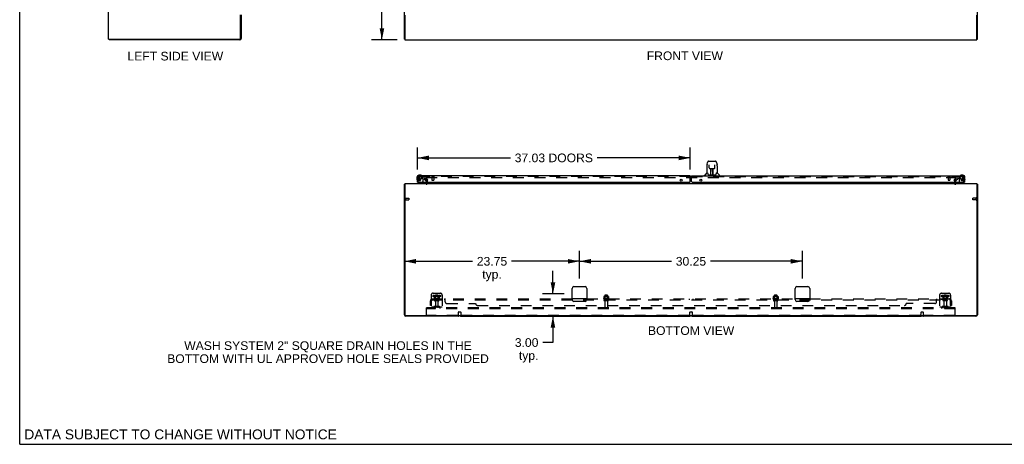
# Model space of a CAD drawing. Header units: inches. Extents: x 0 to 267, y 0 to 173.
# Tile 1 of 22: x 0 to 134, y 0 to 58. Entities that reach past the tile are written whole.
import ezdxf

# ---------------------------------------------------------------- set-up
doc = ezdxf.new("R2010")
doc.units = ezdxf.units.IN
doc.header["$LTSCALE"] = 14.6988
doc.header["$MEASUREMENT"] = 0
doc.linetypes.add('HIDDEN', pattern=[0.2, 0.1, -0.1])
doc.layers.get('0').update_dxf_attribs({"linetype": 'CONTINUOUS'})
for name, color, linetype in [('DEFAULT_2', 8, 'HIDDEN'), ('DIMENSIONS', 7, 'CONTINUOUS'), ('MASTER_DOOR_ASSEMBLY', 7, 'CONTINUOUS'), ('SLAVE_DOOR_ASSEMBLY', 7, 'CONTINUOUS'), ('SUBPANEL', 7, 'CONTINUOUS')]:
    doc.layers.add(name, color=color, linetype=linetype)
doc.styles.get("Standard").update_dxf_attribs({"font": 'arial.ttf'})
doc.dimstyles.new('DIMSTYLE_1', dxfattribs={"dimtxt": 1.179048, "dimasz": 1.572064, "dimexe": 0.09, "dimexo": 0.07, "dimgap": 0.0375, "dimtad": 0, "dimtih": 1, "dimtoh": 1, "dimzin": 4, "dimdsep": 46, "dimtxsty": 'Standard', "dimblk": '_FILLED', "dimblk1": '_FILLED', "dimblk2": '_FILLED', "dimcen": 0.09, "dimadec": 3, "dimazin": 1, "dimtfac": 1, "dimtdec": 3, "dimtofl": 0, "dimtmove": 0, "dimatfit": 3, "dimldrblk": '_FILLED', "dimfxl": 0, "dimtolj": 1, "dimtzin": 4, "dimarcsym": 0})

# ---------------------------------------------------------------- blocks, each defined once
blk = doc.blocks.new('_FILLED')
at = {"color": 0, "linetype": 'ByBlock'}
blk.add_solid([(0, 0), (-1, 0.2), (-1, -0.2)], dxfattribs=at)
blk = doc.blocks.new('*D6')
at = {"layer": 'DIMENSIONS', "color": 2, "linetype": 'Continuous'}
for p, q in [((53.97, 37.32), (53.97, 40.3)), ((91, 37.32), (91, 40.3)), ((53.97, 38.89), (66.59, 38.89)), ((91, 38.89), (78.38, 38.89))]:
    blk.add_line(p, q, dxfattribs=at)
at = {"layer": 'DIMENSIONS', "color": 2, "linetype": 'Continuous', "xscale": 1.5720641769, "yscale": 1.5720641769, "zscale": 1.5720641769, "rotation": 180}
blk.add_blockref('_FILLED', (53.97, 38.89), dxfattribs=at)
at = {"layer": 'DIMENSIONS', "color": 2, "linetype": 'Continuous', "xscale": 1.5720641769, "yscale": 1.5720641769, "zscale": 1.5720641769}
blk.add_blockref('_FILLED', (91, 38.89), dxfattribs=at)
at = {"layer": 'DIMENSIONS', "color": 2, "linetype": 'Continuous', "insert": (72.49, 39.48), "char_height": 1.179, "width": 10.6071, "attachment_point": 2, "line_spacing_factor": 0.9}
blk.add_mtext('37.03 DOORS', dxfattribs=at)
blk = doc.blocks.new('*D15')
at = {"layer": 'DIMENSIONS', "color": 2, "linetype": 'Continuous'}
for p, q in [((51.23, 122.92), (47.74, 122.92)), ((49.16, 122.92), (49.16, 90.1)), ((49.16, 54.92), (49.16, 87.74)), ((51.23, 54.92), (47.74, 54.92))]:
    blk.add_line(p, q, dxfattribs=at)
at = {"layer": 'DIMENSIONS', "color": 2, "linetype": 'Continuous', "xscale": 1.5720641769, "yscale": 1.5720641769, "zscale": 1.5720641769}
for p, rotation in [((49.16, 122.92), 90), ((49.16, 54.92), 270)]:
    blk.add_blockref('_FILLED', p, dxfattribs=dict(at, rotation=rotation))
at = {"layer": 'DIMENSIONS', "color": 2, "linetype": 'Continuous', "insert": (49.16, 89.51), "char_height": 1.179, "width": 4.1201, "attachment_point": 2, "line_spacing_factor": 0.9}
blk.add_mtext('68.00', dxfattribs=at)
blk = doc.blocks.new('*D17')
at = {"layer": 'DIMENSIONS', "color": 2, "linetype": 'Continuous'}
for p, q in [((72.37, 20.41), (72.37, 23.55)), ((73.87, 20.41), (70.95, 20.41)), ((60.63, 17.41), (73.78, 17.41)), ((72.37, 17.41), (72.37, 13.82)), ((72.37, 13.82), (70.99, 13.82))]:
    blk.add_line(p, q, dxfattribs=at)
at = {"layer": 'DIMENSIONS', "color": 2, "linetype": 'Continuous', "xscale": 1.5720641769, "yscale": 1.5720641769, "zscale": 1.5720641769}
for p, rotation in [((72.37, 20.41), 270), ((72.37, 17.41), 90)]:
    blk.add_blockref('_FILLED', p, dxfattribs=dict(at, rotation=rotation))
at = {"layer": 'DIMENSIONS', "color": 2, "linetype": 'Continuous', "insert": (70.4, 14.41), "char_height": 1.179, "width": 3.204, "attachment_point": 3, "line_spacing_factor": 0.9}
blk.add_mtext('3.00\\Ptyp.', dxfattribs=at)
blk = doc.blocks.new('*D18')
at = {"layer": 'DIMENSIONS', "color": 2, "linetype": 'Continuous'}
for p, q in [((75.97, 22.51), (75.97, 26.26)), ((106.22, 22.51), (106.22, 26.26)), ((75.97, 24.85), (88.45, 24.85)), ((106.22, 24.85), (93.74, 24.85))]:
    blk.add_line(p, q, dxfattribs=at)
at = {"layer": 'DIMENSIONS', "color": 2, "linetype": 'Continuous', "xscale": 1.5720641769, "yscale": 1.5720641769, "zscale": 1.5720641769, "rotation": 180}
blk.add_blockref('_FILLED', (75.97, 24.85), dxfattribs=at)
at = {"layer": 'DIMENSIONS', "color": 2, "linetype": 'Continuous', "xscale": 1.5720641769, "yscale": 1.5720641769, "zscale": 1.5720641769}
blk.add_blockref('_FILLED', (106.22, 24.85), dxfattribs=at)
at = {"layer": 'DIMENSIONS', "color": 2, "linetype": 'Continuous', "insert": (91.1, 25.44), "char_height": 1.179, "width": 4.1201, "attachment_point": 2, "line_spacing_factor": 0.9}
blk.add_mtext('30.25', dxfattribs=at)
blk = doc.blocks.new('*D19')
at = {"layer": 'DIMENSIONS', "color": 2, "linetype": 'Continuous'}
for p, q in [((75.97, 22.51), (75.97, 26.26)), ((52.22, 24.85), (61.45, 24.85)), ((75.97, 24.85), (66.74, 24.85))]:
    blk.add_line(p, q, dxfattribs=at)
at = {"layer": 'DIMENSIONS', "color": 2, "linetype": 'Continuous', "xscale": 1.5720641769, "yscale": 1.5720641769, "zscale": 1.5720641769, "rotation": 180}
blk.add_blockref('_FILLED', (52.22, 24.85), dxfattribs=at)
at = {"layer": 'DIMENSIONS', "color": 2, "linetype": 'Continuous', "xscale": 1.5720641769, "yscale": 1.5720641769, "zscale": 1.5720641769}
blk.add_blockref('_FILLED', (75.97, 24.85), dxfattribs=at)
at = {"layer": 'DIMENSIONS', "color": 2, "linetype": 'Continuous', "insert": (64.1, 25.44), "char_height": 1.179, "width": 4.1201, "attachment_point": 2, "line_spacing_factor": 0.9}
blk.add_mtext('23.75\\Ptyp.', dxfattribs=at)

msp = doc.modelspace()

# ---------------------------------------------------------------- linework, layer by layer
at = {"color": 7, "linetype": 'Continuous'}
for p, q in [((0, 0), (0, 172.927)), ((12.123, 55.024), (12.123, 54.92)), ((52.272, 55.024), (52.22, 55.024)), ((129.918, 55.024), (129.97, 55.024)), ((52.272, 35.302), (52.22, 35.302)), ((129.918, 35.302), (129.97, 35.302)), ((59.909, 17.406), (90.906, 17.406)), ((91.284, 17.406), (122.281, 17.406)), ((0, 0), (267.251, 0))]:
    msp.add_line(p, q, dxfattribs=at)
at = {"color": 3, "linetype": 'Continuous'}
for p, q in [((12.071, 55.024), (12.071, 122.816)), ((52.22, 55.024), (52.22, 122.816)), ((129.97, 55.024), (129.97, 122.816)), ((29.967, 55.114), (29.967, 58.337)), ((30.071, 58.337), (30.071, 55.109)), ((52.272, 58.277), (52.272, 54.92)), ((129.918, 54.92), (129.918, 58.277)), ((12.071, 55.024), (29.877, 55.024)), ((29.882, 54.92), (12.123, 54.92)), ((52.272, 54.92), (129.918, 54.92)), ((52.22, 17.595), (52.22, 35.302)), ((52.272, 35.406), (52.272, 17.518)), ((52.272, 35.406), (129.918, 35.406)), ((55.152, 35.974), (55.237, 35.827)), ((55.241, 35.729), (55.241, 35.811)), ((55.241, 35.491), (55.241, 35.61)), ((126.949, 35.811), (126.949, 35.729)), ((126.949, 35.61), (126.949, 35.491)), ((129.918, 35.406), (129.918, 17.518)), ((129.97, 35.302), (129.97, 17.595)), ((75.22, 21.406), (76.72, 21.406)), ((105.47, 21.406), (106.97, 21.406)), ((74.97, 19.656), (74.97, 21.156)), ((76.97, 21.156), (76.97, 19.656)), ((105.22, 19.656), (105.22, 21.156)), ((107.22, 21.156), (107.22, 19.656)), ((76.72, 19.406), (75.22, 19.406)), ((106.97, 19.406), (105.47, 19.406)), ((129.858, 17.458), (52.332, 17.458)), ((59.531, 17.406), (52.409, 17.406)), ((129.781, 17.406), (122.659, 17.406))]:
    msp.add_line(p, q, dxfattribs=at)
for points in [[(52.237, 35.319), (52.235, 35.318), (52.232, 35.316), (52.23, 35.315), (52.227, 35.313), (52.225, 35.312), (52.223, 35.31), (52.222, 35.308), (52.221, 35.307), (52.221, 35.305), (52.22, 35.304), (52.22, 35.302)], [(52.261, 35.334), (52.259, 35.333), (52.257, 35.331), (52.255, 35.329), (52.252, 35.327), (52.249, 35.325), (52.246, 35.324), (52.243, 35.322), (52.237, 35.319)], [(129.93, 35.334), (129.931, 35.333), (129.933, 35.331), (129.936, 35.329), (129.938, 35.327), (129.941, 35.325), (129.944, 35.324), (129.947, 35.322)], [(129.947, 35.322), (129.953, 35.319), (129.956, 35.318), (129.959, 35.316), (129.961, 35.315), (129.963, 35.313), (129.965, 35.312), (129.967, 35.31), (129.968, 35.308), (129.969, 35.307), (129.97, 35.305), (129.97, 35.304), (129.97, 35.302)]]:
    msp.add_lwpolyline(points, dxfattribs=at)
for centre, radius, start, end in [((29.877, 55.114), 0.09, 270, 360), ((29.882, 55.109), 0.189, 270, 360), ((52.409, 35.217), 0.189, 136.4873, 141.71938), ((55.156, 35.491), 0.085, 270, 360), ((55.208, 35.811), 0.033, 0, 30), ((127.034, 35.491), 0.085, 180, 270), ((129.781, 35.217), 0.189, 38.28062, 43.5127), ((75.22, 21.156), 0.25, 90, 180), ((76.72, 21.156), 0.25, 0, 90), ((105.47, 21.156), 0.25, 90, 180), ((106.97, 21.156), 0.25, 0, 90), ((75.22, 19.656), 0.25, 180, 270), ((76.72, 19.656), 0.25, 270, 360), ((105.47, 19.656), 0.25, 180, 270), ((106.97, 19.656), 0.25, 270, 360), ((52.409, 17.595), 0.189, 180, 270), ((52.332, 17.518), 0.06, 180, 270), ((59.531, 17.595), 0.189, 270, 313.51297), ((122.659, 17.595), 0.189, 226.48703, 270), ((129.781, 17.595), 0.189, 270, 360), ((129.858, 17.518), 0.06, 270, 360)]:
    msp.add_arc(centre, radius, start, end, dxfattribs=at)
at = {"color": 7, "linetype": 'Continuous'}
for centre, radius, start, end in [((29.882, 55.109), 0.085, 273.75801, 356.24199), ((59.909, 17.595), 0.189, 226.5797, 270), ((90.906, 17.595), 0.189, 270, 313.4203), ((91.284, 17.595), 0.189, 226.5797, 270), ((122.281, 17.595), 0.189, 270, 313.4203)]:
    msp.add_arc(centre, radius, start, end, dxfattribs=at)
at = {"layer": 'DEFAULT_2', "color": 8, "linetype": 'HIDDEN'}
for p, q in [((55.041, 36.167), (55.131, 36.219)), ((55.152, 35.974), (55.041, 36.167)), ((55.131, 36.219), (55.327, 35.879)), ((55.177, 36.219), (127.014, 36.219)), ((126.864, 35.879), (127.06, 36.219)), ((126.954, 35.827), (127.15, 36.167)), ((127.15, 36.167), (127.06, 36.219)), ((55.241, 35.61), (55.241, 35.729)), ((55.345, 35.491), (55.345, 35.811)), ((126.845, 35.811), (126.845, 35.491)), ((126.949, 35.729), (126.949, 35.61)), ((52.324, 33.444), (52.324, 33.16)), ((52.367, 33.444), (52.367, 33.16)), ((52.367, 33.426), (52.814, 33.426)), ((52.824, 33.416), (52.824, 33.188)), ((129.366, 33.188), (129.366, 33.416)), ((129.823, 33.426), (129.376, 33.426)), ((129.823, 33.16), (129.823, 33.444)), ((129.866, 33.16), (129.866, 33.444)), ((52.367, 33.178), (52.814, 33.178)), ((129.823, 33.178), (129.376, 33.178)), ((55.845, 20.26), (55.845, 18.51)), ((56.095, 20.51), (57.095, 20.51)), ((56.276, 20.05), (56.276, 19.832)), ((56.851, 20.071), (56.34, 20.071)), ((56.412, 20.051), (56.392, 20.071)), ((56.408, 20.205), (56.408, 19.61)), ((56.412, 19.755), (56.412, 20.051)), ((56.779, 20.051), (56.412, 20.051)), ((56.753, 20.235), (56.438, 20.235)), ((56.779, 20.051), (56.799, 20.071)), ((56.779, 19.755), (56.779, 20.051)), ((56.783, 20.205), (56.783, 19.61)), ((56.914, 20.05), (56.914, 19.832)), ((57.345, 20.26), (57.345, 18.51)), ((79.276, 20.05), (79.276, 19.832)), ((79.851, 20.071), (79.34, 20.071)), ((79.412, 20.051), (79.392, 20.071)), ((79.408, 20.205), (79.408, 19.61)), ((79.412, 19.755), (79.412, 20.051)), ((79.779, 20.051), (79.412, 20.051)), ((79.753, 20.235), (79.438, 20.235)), ((79.779, 20.051), (79.799, 20.071)), ((79.779, 19.755), (79.779, 20.051)), ((79.783, 20.205), (79.783, 19.61)), ((79.914, 20.05), (79.914, 19.832)), ((102.276, 20.05), (102.276, 19.832)), ((102.851, 20.071), (102.34, 20.071)), ((102.412, 20.051), (102.392, 20.071)), ((102.408, 20.205), (102.408, 19.61)), ((102.779, 20.051), (102.412, 20.051)), ((102.412, 19.755), (102.412, 20.051)), ((102.753, 20.235), (102.438, 20.235)), ((102.779, 20.051), (102.799, 20.071)), ((102.779, 19.755), (102.779, 20.051)), ((102.783, 20.205), (102.783, 19.61)), ((102.914, 20.05), (102.914, 19.832)), ((124.845, 20.26), (124.845, 18.51)), ((125.095, 20.51), (126.095, 20.51)), ((125.276, 20.05), (125.276, 19.832)), ((125.851, 20.071), (125.34, 20.071)), ((125.412, 20.051), (125.392, 20.071)), ((125.408, 20.205), (125.408, 19.61)), ((125.779, 20.051), (125.412, 20.051)), ((125.412, 19.755), (125.412, 20.051)), ((125.753, 20.235), (125.438, 20.235)), ((125.779, 20.051), (125.799, 20.071)), ((125.779, 19.755), (125.779, 20.051)), ((125.783, 20.205), (125.783, 19.61)), ((125.914, 20.05), (125.914, 19.832)), ((126.345, 20.26), (126.345, 18.51)), ((56.951, 19.805), (56.239, 19.805)), ((56.261, 19.735), (56.929, 19.735)), ((56.853, 19.61), (56.338, 19.61)), ((56.853, 19.5), (56.338, 19.5)), ((56.412, 19.755), (56.392, 19.735)), ((56.779, 19.755), (56.412, 19.755)), ((56.43, 19.438), (56.43, 18.54)), ((56.76, 19.438), (56.76, 18.54)), ((56.779, 19.755), (56.799, 19.735)), ((79.951, 19.805), (79.239, 19.805)), ((79.261, 19.735), (79.929, 19.735)), ((79.853, 19.61), (79.338, 19.61)), ((79.853, 19.5), (79.338, 19.5)), ((79.412, 19.755), (79.392, 19.735)), ((79.779, 19.755), (79.412, 19.755)), ((79.43, 19.438), (79.43, 18.54)), ((79.76, 19.438), (79.76, 18.54)), ((79.779, 19.755), (79.799, 19.735)), ((102.951, 19.805), (102.239, 19.805)), ((102.261, 19.735), (102.929, 19.735)), ((102.853, 19.61), (102.338, 19.61)), ((102.853, 19.5), (102.338, 19.5)), ((102.412, 19.755), (102.392, 19.735)), ((102.779, 19.755), (102.412, 19.755)), ((102.43, 19.438), (102.43, 18.54)), ((102.76, 19.438), (102.76, 18.54)), ((102.779, 19.755), (102.799, 19.735)), ((125.951, 19.805), (125.239, 19.805)), ((125.261, 19.735), (125.929, 19.735)), ((125.853, 19.61), (125.338, 19.61)), ((125.853, 19.5), (125.338, 19.5)), ((125.412, 19.755), (125.392, 19.735)), ((125.779, 19.755), (125.412, 19.755)), ((125.43, 19.438), (125.43, 18.54)), ((125.76, 19.438), (125.76, 18.54)), ((125.779, 19.755), (125.799, 19.735)), ((55.22, 18.406), (55.22, 18.51)), ((126.97, 18.51), (55.22, 18.51)), ((55.22, 17.573), (55.22, 18.406)), ((126.97, 18.406), (55.22, 18.406)), ((59.445, 17.51), (55.283, 17.51)), ((57.345, 18.614), (55.845, 18.614)), ((56.188, 18.683), (56.12, 18.634)), ((56.249, 18.599), (56.181, 18.55)), ((56.936, 18.704), (56.255, 18.704)), ((56.936, 18.6), (56.255, 18.6)), ((56.42, 18.704), (56.42, 18.6)), ((56.77, 18.704), (56.77, 18.6)), ((56.942, 18.599), (57.01, 18.55)), ((57.002, 18.683), (57.07, 18.634)), ((59.57, 17.635), (59.57, 17.96)), ((59.59, 17.98), (59.85, 17.98)), ((59.87, 17.96), (59.87, 17.635)), ((90.82, 17.51), (59.995, 17.51)), ((90.945, 17.635), (90.945, 17.96)), ((90.965, 17.98), (91.225, 17.98)), ((91.245, 17.96), (91.245, 17.635)), ((122.195, 17.51), (91.37, 17.51)), ((122.32, 17.635), (122.32, 17.96)), ((122.34, 17.98), (122.6, 17.98)), ((122.62, 17.96), (122.62, 17.635)), ((126.908, 17.51), (122.745, 17.51)), ((126.345, 18.614), (124.845, 18.614)), ((125.188, 18.683), (125.12, 18.634)), ((125.249, 18.599), (125.181, 18.55)), ((125.936, 18.704), (125.255, 18.704)), ((125.936, 18.6), (125.255, 18.6)), ((125.42, 18.704), (125.42, 18.6)), ((125.77, 18.704), (125.77, 18.6)), ((125.942, 18.599), (126.01, 18.55)), ((126.002, 18.683), (126.07, 18.634)), ((126.97, 18.406), (126.97, 18.51)), ((126.97, 17.573), (126.97, 18.406))]:
    msp.add_line(p, q, dxfattribs=at)
for points in [[(55.157, 36.202), (55.157, 36.203), (55.157, 36.205), (55.158, 36.207), (55.159, 36.209), (55.16, 36.211), (55.161, 36.212), (55.163, 36.214), (55.164, 36.215), (55.166, 36.216), (55.168, 36.217), (55.17, 36.218), (55.172, 36.218), (55.175, 36.219), (55.177, 36.219)], [(55.159, 36.194), (55.158, 36.196), (55.157, 36.198), (55.157, 36.199), (55.157, 36.201), (55.157, 36.202)], [(127.014, 36.219), (127.016, 36.219), (127.018, 36.218), (127.02, 36.218), (127.022, 36.217), (127.024, 36.216), (127.026, 36.215), (127.028, 36.214), (127.029, 36.212), (127.031, 36.211), (127.032, 36.209), (127.033, 36.207), (127.033, 36.205), (127.034, 36.203), (127.034, 36.202)], [(127.034, 36.202), (127.034, 36.201), (127.034, 36.199), (127.033, 36.198), (127.032, 36.196), (127.032, 36.194)], [(56.282, 20.059), (56.281, 20.058), (56.28, 20.057), (56.278, 20.056), (56.278, 20.055), (56.277, 20.053), (56.276, 20.051), (56.276, 20.05)], [(56.908, 20.059), (56.91, 20.058), (56.911, 20.057), (56.912, 20.056), (56.913, 20.055), (56.914, 20.053), (56.914, 20.051), (56.914, 20.05)], [(79.282, 20.059), (79.281, 20.058), (79.28, 20.057), (79.278, 20.056), (79.278, 20.055), (79.277, 20.053), (79.276, 20.051), (79.276, 20.05)], [(79.908, 20.059), (79.91, 20.058), (79.911, 20.057), (79.912, 20.056), (79.913, 20.055), (79.914, 20.053), (79.914, 20.051), (79.914, 20.05)], [(102.282, 20.059), (102.281, 20.058), (102.28, 20.057), (102.278, 20.056), (102.278, 20.055), (102.277, 20.053), (102.276, 20.051), (102.276, 20.05)], [(102.908, 20.059), (102.91, 20.058), (102.911, 20.057), (102.912, 20.056), (102.913, 20.055), (102.914, 20.053), (102.914, 20.051), (102.914, 20.05)], [(125.282, 20.059), (125.281, 20.058), (125.28, 20.057), (125.278, 20.056), (125.278, 20.055), (125.277, 20.053), (125.276, 20.051), (125.276, 20.05)], [(125.908, 20.059), (125.91, 20.058), (125.911, 20.057), (125.912, 20.056), (125.913, 20.055), (125.914, 20.053), (125.914, 20.051), (125.914, 20.05)], [(56.276, 19.832), (56.276, 19.831), (56.276, 19.829), (56.276, 19.828), (56.275, 19.828), (56.275, 19.827), (56.275, 19.826), (56.274, 19.826), (56.274, 19.825), (56.274, 19.825), (56.273, 19.825), (56.273, 19.824), (56.273, 19.824), (56.272, 19.824), (56.272, 19.824), (56.272, 19.824), (56.272, 19.823), (56.271, 19.823), (56.271, 19.823)], [(56.919, 19.823), (56.919, 19.823), (56.919, 19.823), (56.919, 19.824), (56.918, 19.824), (56.918, 19.824), (56.918, 19.824), (56.917, 19.824), (56.917, 19.825), (56.917, 19.825), (56.916, 19.825), (56.916, 19.826), (56.916, 19.826), (56.915, 19.827), (56.915, 19.828), (56.915, 19.828), (56.914, 19.829), (56.914, 19.831), (56.914, 19.832)], [(79.276, 19.832), (79.276, 19.831), (79.276, 19.829), (79.276, 19.828), (79.275, 19.828), (79.275, 19.827), (79.275, 19.826), (79.274, 19.826), (79.274, 19.825), (79.274, 19.825), (79.273, 19.825), (79.273, 19.824), (79.273, 19.824), (79.272, 19.824), (79.272, 19.824), (79.272, 19.824), (79.272, 19.823), (79.271, 19.823), (79.271, 19.823)], [(79.919, 19.823), (79.919, 19.823), (79.919, 19.823), (79.919, 19.824), (79.918, 19.824), (79.918, 19.824), (79.918, 19.824), (79.917, 19.824), (79.917, 19.825), (79.917, 19.825), (79.916, 19.825), (79.916, 19.826), (79.916, 19.826), (79.915, 19.827), (79.915, 19.828), (79.915, 19.828), (79.914, 19.829), (79.914, 19.831), (79.914, 19.832)], [(102.276, 19.832), (102.276, 19.831), (102.276, 19.829), (102.276, 19.828), (102.275, 19.828), (102.275, 19.827), (102.275, 19.826), (102.274, 19.826), (102.274, 19.825), (102.274, 19.825), (102.273, 19.825), (102.273, 19.824), (102.273, 19.824), (102.272, 19.824), (102.272, 19.824), (102.272, 19.824), (102.272, 19.823), (102.271, 19.823), (102.271, 19.823)], [(102.919, 19.823), (102.919, 19.823), (102.919, 19.823), (102.919, 19.824), (102.918, 19.824), (102.918, 19.824), (102.918, 19.824), (102.917, 19.824), (102.917, 19.825), (102.917, 19.825), (102.916, 19.825), (102.916, 19.826), (102.916, 19.826), (102.915, 19.827), (102.915, 19.828), (102.915, 19.828), (102.914, 19.829), (102.914, 19.831), (102.914, 19.832)], [(125.276, 19.832), (125.276, 19.831), (125.276, 19.829), (125.276, 19.828), (125.275, 19.828), (125.275, 19.827), (125.275, 19.826), (125.274, 19.826), (125.274, 19.825), (125.274, 19.825), (125.273, 19.825), (125.273, 19.824), (125.273, 19.824), (125.272, 19.824), (125.272, 19.824), (125.272, 19.824), (125.272, 19.823), (125.271, 19.823), (125.271, 19.823)], [(125.919, 19.823), (125.919, 19.823), (125.919, 19.823), (125.919, 19.824), (125.918, 19.824), (125.918, 19.824), (125.918, 19.824), (125.917, 19.824), (125.917, 19.825), (125.917, 19.825), (125.916, 19.825), (125.916, 19.826), (125.916, 19.826), (125.915, 19.827), (125.915, 19.828), (125.915, 19.828), (125.914, 19.829), (125.914, 19.831), (125.914, 19.832)]]:
    msp.add_lwpolyline(points, dxfattribs=at)
for centre in [(56.22, 20.135), (56.97, 20.135), (125.22, 20.135), (125.97, 20.135)]:
    msp.add_circle(centre, 0.128, dxfattribs=at)
for centre, radius, start, end in [((55.156, 35.491), 0.189, 270, 360), ((55.208, 35.811), 0.137, 0, 30), ((126.982, 35.811), 0.137, 150, 180), ((127.034, 35.491), 0.189, 180, 270), ((126.982, 35.811), 0.033, 150, 180), ((52.346, 33.444), 0.0215, 0, 180), ((52.814, 33.416), 0.01, 0, 90), ((129.376, 33.416), 0.01, 90, 180), ((129.845, 33.444), 0.0215, 360, 180), ((52.346, 33.16), 0.0215, 180, 360), ((52.814, 33.188), 0.01, 270, 360), ((129.376, 33.188), 0.01, 180, 270), ((129.845, 33.16), 0.0215, 180, 0), ((56.095, 20.26), 0.25, 90, 180), ((56.34, 19.93), 0.141, 90, 113.95), ((56.438, 20.205), 0.03, 90, 180), ((56.753, 20.205), 0.03, 0, 90), ((56.851, 19.93), 0.141, 66.05, 90), ((57.095, 20.26), 0.25, 0, 90), ((79.34, 19.93), 0.141, 90, 113.95), ((79.438, 20.205), 0.03, 90, 180), ((79.753, 20.205), 0.03, 0, 90), ((79.851, 19.93), 0.141, 66.05, 90), ((102.34, 19.93), 0.141, 90, 113.95), ((102.438, 20.205), 0.03, 90, 180), ((102.753, 20.205), 0.03, 0, 90), ((102.851, 19.93), 0.141, 66.05, 90), ((125.095, 20.26), 0.25, 90, 180), ((125.34, 19.93), 0.141, 90, 113.95), ((125.438, 20.205), 0.03, 90, 180), ((125.753, 20.205), 0.03, 0, 90), ((125.851, 19.93), 0.141, 66.05, 90), ((126.095, 20.26), 0.25, 0, 90), ((56.261, 19.774), 0.0384, 124.44966, 270), ((56.595, 19.205), 0.698, 117.6814, 120.66313), ((56.338, 19.555), 0.055, 90, 270), ((56.368, 19.438), 0.0625, 0, 90), ((56.823, 19.438), 0.0625, 90, 180), ((56.853, 19.555), 0.055, 270, 90), ((56.595, 19.205), 0.698, 59.33687, 62.3186), ((56.929, 19.774), 0.0384, 270, 55.55034), ((79.261, 19.774), 0.0384, 124.44966, 270), ((79.595, 19.205), 0.698, 117.6814, 120.66313), ((79.338, 19.555), 0.055, 90, 270), ((79.368, 19.438), 0.0625, 0, 90), ((79.823, 19.438), 0.0625, 90, 180), ((79.853, 19.555), 0.055, 270, 90), ((79.595, 19.205), 0.698, 59.33687, 62.3186), ((79.929, 19.774), 0.0384, 270, 55.55034), ((102.261, 19.774), 0.0384, 124.44966, 270), ((102.595, 19.205), 0.698, 117.6814, 120.66313), ((102.338, 19.555), 0.055, 90, 270), ((102.368, 19.438), 0.0625, 0, 90), ((102.823, 19.438), 0.0625, 90, 180), ((102.853, 19.555), 0.055, 270, 90), ((102.595, 19.205), 0.698, 59.33687, 62.3186), ((102.929, 19.774), 0.0384, 270, 55.55034), ((125.261, 19.774), 0.0384, 124.44966, 270), ((125.595, 19.205), 0.698, 117.6814, 120.66313), ((125.338, 19.555), 0.055, 90, 270), ((125.368, 19.438), 0.0625, 0, 90), ((125.823, 19.438), 0.0625, 90, 180), ((125.853, 19.555), 0.055, 270, 90), ((125.595, 19.205), 0.698, 59.33687, 62.3186), ((125.929, 19.774), 0.0384, 270, 55.55034), ((55.283, 17.573), 0.0625, 180, 270), ((56.059, 18.718), 0.104, 270, 305.75389), ((56.059, 18.718), 0.208, 270, 305.75389), ((56.255, 18.59), 0.114, 90, 125.75389), ((56.255, 18.59), 0.01, 90, 125.75389), ((56.46, 18.54), 0.03, 180, 270), ((56.73, 18.54), 0.03, 270, 360), ((56.936, 18.59), 0.114, 54.24611, 90), ((56.936, 18.59), 0.01, 54.24611, 90), ((57.131, 18.718), 0.208, 234.24611, 270), ((57.131, 18.718), 0.104, 234.24611, 270), ((59.445, 17.635), 0.125, 270, 360), ((59.59, 17.96), 0.02, 90, 180), ((59.85, 17.96), 0.02, 0, 90), ((59.995, 17.635), 0.125, 180, 270), ((79.46, 18.54), 0.03, 180, 270), ((79.73, 18.54), 0.03, 270, 360), ((90.82, 17.635), 0.125, 270, 360), ((90.965, 17.96), 0.02, 90, 180), ((91.225, 17.96), 0.02, 0, 90), ((91.37, 17.635), 0.125, 180, 270), ((102.46, 18.54), 0.03, 180, 270), ((102.73, 18.54), 0.03, 270, 360), ((122.195, 17.635), 0.125, 270, 360), ((122.34, 17.96), 0.02, 90, 180), ((122.6, 17.96), 0.02, 0, 90), ((122.745, 17.635), 0.125, 180, 270), ((125.059, 18.718), 0.104, 270, 305.75389), ((125.059, 18.718), 0.208, 270, 305.75389), ((125.255, 18.59), 0.114, 90, 125.75389), ((125.255, 18.59), 0.01, 90, 125.75389), ((125.46, 18.54), 0.03, 180, 270), ((125.73, 18.54), 0.03, 270, 360), ((125.936, 18.59), 0.114, 54.24611, 90), ((125.936, 18.59), 0.01, 54.24611, 90), ((126.131, 18.718), 0.208, 234.24611, 270), ((126.131, 18.718), 0.104, 234.24611, 270), ((126.908, 17.573), 0.0625, 270, 360)]:
    msp.add_arc(centre, radius, start, end, dxfattribs=at)
at = {"layer": 'MASTER_DOOR_ASSEMBLY', "color": 7, "linetype": 'Continuous'}
for p, q in [((93.271, 37.83), (93.271, 36.858)), ((93.286, 37.973), (93.351, 38.278)), ((93.475, 38.433), (94.359, 38.433)), ((93.562, 38.433), (93.56, 38.433)), ((93.572, 37.958), (93.572, 37.956)), ((93.572, 37.956), (93.572, 37.952)), ((93.572, 37.952), (93.572, 37.948)), ((93.572, 37.948), (93.573, 37.941)), ((93.575, 37.81), (93.573, 37.941)), ((93.58, 37.526), (93.575, 37.81)), ((93.58, 37.527), (93.581, 37.513)), ((93.66, 37.449), (93.78, 37.449)), ((93.722, 38.453), (93.702, 38.433)), ((93.722, 38.453), (94.198, 38.453)), ((93.811, 36.603), (93.826, 37.45)), ((93.816, 37.45), (94.105, 37.45)), ((93.818, 37.034), (93.818, 37.45)), ((94.086, 36.583), (94.071, 37.45)), ((94.102, 36.583), (94.102, 37.45)), ((94.14, 37.449), (94.26, 37.449)), ((94.198, 38.453), (94.218, 38.433)), ((94.34, 37.526), (94.347, 37.937)), ((94.347, 37.937), (94.348, 37.945)), ((94.348, 37.95), (94.348, 37.954)), ((94.348, 37.945), (94.348, 37.95)), ((94.36, 38.433), (94.445, 38.433)), ((94.569, 38.278), (94.634, 37.973)), ((94.64, 37.943), (94.634, 37.973)), ((94.649, 37.829), (94.649, 36.858)), ((91.189, 36.36), (91.099, 36.36)), ((92.956, 36.464), (92.956, 36.527)), ((93.265, 36.852), (92.968, 36.555)), ((93.344, 36.858), (93.271, 36.858)), ((93.341, 36.858), (93.347, 36.848)), ((93.407, 36.693), (93.421, 36.646)), ((93.421, 36.646), (93.424, 36.637)), ((93.474, 36.583), (94.446, 36.583)), ((93.812, 36.654), (93.811, 36.629)), ((93.822, 37.224), (93.818, 37.224)), ((93.821, 37.212), (93.818, 37.212)), ((93.818, 36.583), (93.818, 36.587)), ((94.102, 37.224), (94.075, 37.224)), ((94.102, 37.212), (94.075, 37.212)), ((94.079, 36.984), (94.102, 36.984)), ((94.102, 36.98), (94.079, 36.98)), ((94.085, 36.629), (94.085, 36.654)), ((94.496, 36.637), (94.499, 36.646)), ((94.573, 36.847), (94.579, 36.857)), ((94.649, 36.858), (94.576, 36.858)), ((94.655, 36.852), (94.952, 36.555)), ((94.964, 36.464), (94.964, 36.527)), ((127.723, 36.521), (127.761, 36.524)), ((128.017, 36.524), (127.761, 36.524)), ((128.22, 36.218), (128.22, 36.261)), ((128.28, 36.005), (128.28, 36.261)), ((91.189, 36.04), (91.099, 36.04)), ((126.991, 35.61), (126.991, 35.563)), ((127.101, 35.837), (127.021, 35.757)), ((127.778, 35.445), (127.54, 35.583)), ((127.778, 35.406), (127.778, 35.445)), ((128.2, 35.61), (128.22, 35.61)), ((128.28, 36.005), (128.277, 35.967))]:
    msp.add_line(p, q, dxfattribs=at)
at = {"layer": 'MASTER_DOOR_ASSEMBLY', "color": 3, "linetype": 'Continuous'}
for p, q in [((91.189, 35.673), (91.189, 36.464)), ((91.189, 36.464), (127.974, 36.464)), ((128.22, 36.218), (128.22, 35.61)), ((91.252, 35.61), (128.2, 35.61))]:
    msp.add_line(p, q, dxfattribs=at)
at = {"layer": 'MASTER_DOOR_ASSEMBLY', "color": 8, "linetype": 'HIDDEN'}
for p, q in [((91.189, 36.36), (127.974, 36.36)), ((125.974, 36.317), (126.258, 36.317)), ((125.992, 36.317), (125.992, 35.87)), ((126.24, 36.317), (126.24, 35.87)), ((127.424, 36.339), (127.298, 36.213)), ((127.298, 36.213), (127.298, 36.034)), ((127.876, 36.339), (127.424, 36.339)), ((127.621, 36.147), (127.588, 36.147)), ((128.042, 36.162), (127.94, 36.306)), ((128.116, 35.61), (128.116, 36.218)), ((126.002, 35.86), (126.23, 35.86)), ((126.991, 35.686), (126.991, 35.61)), ((127.24, 35.976), (127.101, 35.837)), ((127.148, 35.406), (127.778, 35.406)), ((127.49, 36.049), (127.49, 35.67)), ((127.719, 36.061), (127.719, 36.049))]:
    msp.add_line(p, q, dxfattribs=at)
at = {"layer": 'MASTER_DOOR_ASSEMBLY', "color": 7, "linetype": 'Continuous'}
for points in [[(93.286, 37.973), (93.28, 37.942), (93.275, 37.903), (93.272, 37.863), (93.271, 37.83)], [(93.475, 38.433), (93.472, 38.433), (93.459, 38.431), (93.446, 38.428), (93.433, 38.423), (93.422, 38.416), (93.412, 38.408), (93.403, 38.399), (93.394, 38.389), (93.387, 38.379), (93.381, 38.368), (93.375, 38.355), (93.369, 38.342), (93.364, 38.327), (93.359, 38.31), (93.354, 38.291), (93.351, 38.278)], [(93.572, 37.961), (93.572, 37.962), (93.572, 37.962), (93.572, 37.962), (93.572, 37.961), (93.572, 37.96), (93.572, 37.96), (93.572, 37.958)], [(93.581, 37.513), (93.585, 37.501), (93.59, 37.489), (93.597, 37.479), (93.606, 37.469), (93.616, 37.462), (93.627, 37.456), (93.638, 37.451), (93.65, 37.449), (93.659, 37.449)], [(93.78, 37.449), (93.784, 37.449), (93.793, 37.449), (93.801, 37.449)], [(93.801, 37.449), (93.809, 37.45), (93.816, 37.45)], [(94.105, 37.45), (94.112, 37.45), (94.12, 37.449)], [(94.12, 37.449), (94.129, 37.449), (94.137, 37.449), (94.14, 37.449)], [(94.261, 37.449), (94.271, 37.449), (94.283, 37.452), (94.294, 37.456), (94.305, 37.462), (94.315, 37.47), (94.324, 37.48), (94.331, 37.49), (94.336, 37.502), (94.339, 37.515), (94.34, 37.527)], [(94.348, 37.954), (94.348, 37.958), (94.348, 37.959), (94.348, 37.96), (94.348, 37.961), (94.348, 37.961), (94.348, 37.962)], [(94.569, 38.278), (94.566, 38.291), (94.561, 38.31), (94.556, 38.327), (94.551, 38.342), (94.545, 38.356), (94.539, 38.368), (94.533, 38.379), (94.525, 38.39), (94.517, 38.4), (94.508, 38.409), (94.498, 38.416), (94.486, 38.423), (94.474, 38.428), (94.461, 38.431), (94.447, 38.433), (94.445, 38.433)], [(94.649, 37.829), (94.648, 37.863), (94.645, 37.903), (94.64, 37.943)], [(93.347, 36.848), (93.36, 36.819), (93.375, 36.784), (93.391, 36.741), (93.407, 36.693)], [(93.424, 36.637), (93.429, 36.625), (93.434, 36.614), (93.439, 36.606)], [(93.439, 36.606), (93.444, 36.598), (93.45, 36.592), (93.457, 36.588), (93.464, 36.584), (93.472, 36.583), (93.474, 36.583)], [(94.446, 36.583), (94.448, 36.583), (94.456, 36.584), (94.463, 36.587), (94.47, 36.592), (94.476, 36.598), (94.481, 36.605)], [(94.481, 36.605), (94.486, 36.614), (94.491, 36.624), (94.496, 36.637)], [(94.499, 36.646), (94.513, 36.692), (94.529, 36.74), (94.544, 36.782), (94.559, 36.818), (94.573, 36.847)]]:
    msp.add_lwpolyline(points, dxfattribs=at)
at = {"layer": 'MASTER_DOOR_ASSEMBLY', "color": 8, "linetype": 'HIDDEN'}
msp.add_circle((127.916, 35.997), 0.101, dxfattribs=at)
at = {"layer": 'MASTER_DOOR_ASSEMBLY', "color": 3, "linetype": 'Continuous'}
for centre in [(92.439, 35.86), (126.97, 35.86)]:
    msp.add_circle(centre, 0.133, dxfattribs=at)
at = {"layer": 'MASTER_DOOR_ASSEMBLY', "color": 7, "linetype": 'Continuous'}
for centre, radius, start, end in [((92.995, 36.527), 0.0394, 135, 180), ((93.279, 36.838), 0.0197, 97.5, 135), ((93.83, 36.602), 0.0197, 179, 269.92316), ((94.066, 36.602), 0.0197, 270.07713, 1), ((94.641, 36.838), 0.0197, 45, 82.5), ((94.925, 36.527), 0.0394, 0, 45), ((127.64, 36.476), 0.015, 120.88989, 173.62041), ((127.64, 36.479), 0.015, 186.37959, 270), ((127.761, 36.274), 0.25, 90, 120.88989), ((128.017, 36.261), 0.263, 0, 90), ((128.017, 36.261), 0.203, 0, 90), ((127.148, 35.563), 0.157, 180, 270), ((127.091, 35.686), 0.1, 135, 152.97319), ((127.59, 35.67), 0.1, 216.54681, 239.90799), ((128.235, 35.884), 0.015, 180, 263.62041), ((128.232, 35.884), 0.015, 276.37959, 329.11011), ((128.03, 36.005), 0.25, 329.11011, 360)]:
    msp.add_arc(centre, radius, start, end, dxfattribs=at)
at = {"layer": 'MASTER_DOOR_ASSEMBLY', "color": 8, "linetype": 'HIDDEN'}
for centre, radius, start, end in [((125.974, 36.339), 0.0215, 90, 270), ((126.258, 36.339), 0.0215, 270, 90), ((127.588, 36.049), 0.098, 90, 180), ((127.621, 36.049), 0.098, 0, 90), ((127.876, 36.26), 0.079, 35.1, 90), ((127.974, 36.218), 0.142, 0, 90), ((127.726, 35.94), 0.386, 16.84389, 35.1), ((126.002, 35.87), 0.01, 180, 270), ((126.23, 35.87), 0.01, 270, 360), ((127.091, 35.686), 0.1, 152.97319, 180), ((127.31, 35.905), 0.1, 111.60962, 135), ((127.259, 36.034), 0.039, 291.60962, 360), ((127.59, 35.67), 0.1, 180, 216.54681), ((128.112, 36.061), 0.393, 181.65986, 197.92977), ((127.916, 35.997), 0.187, 197.84824, 16.84389)]:
    msp.add_arc(centre, radius, start, end, dxfattribs=at)
at = {"layer": 'MASTER_DOOR_ASSEMBLY', "color": 3, "linetype": 'Continuous'}
for centre, radius, start, end in [((127.974, 36.218), 0.246, 0, 90), ((91.252, 35.673), 0.0625, 180, 270)]:
    msp.add_arc(centre, radius, start, end, dxfattribs=at)
at = {"layer": 'MASTER_DOOR_ASSEMBLY', "color": 7, "linetype": 'Continuous'}
for centre, major_axis, start_param, end_param in [((93.81, 36.622), (0, 0.0394), -2.9401515, -2.8355736), ((94.086, 36.622), (0.0394, 0), -1.8768147, -1.5707963)]:
    msp.add_ellipse(centre, major_axis=major_axis, ratio=1, start_param=start_param, end_param=end_param, dxfattribs=at)
at = {"layer": 'SLAVE_DOOR_ASSEMBLY', "color": 7, "linetype": 'Continuous'}
for p, q in [((53.91, 36.261), (53.91, 36.005)), ((54.43, 36.524), (54.173, 36.524)), ((54.217, 36.464), (54.173, 36.464)), ((54.468, 36.521), (54.43, 36.524)), ((91.189, 36.36), (91.002, 36.36)), ((53.91, 36.005), (53.913, 35.967)), ((53.99, 35.61), (53.97, 35.61)), ((54.65, 35.583), (54.412, 35.445)), ((54.412, 35.406), (54.412, 35.445)), ((55.089, 35.837), (55.17, 35.757)), ((55.199, 35.61), (55.199, 35.563)), ((91.189, 36.04), (91.002, 36.04))]:
    msp.add_line(p, q, dxfattribs=at)
at = {"layer": 'SLAVE_DOOR_ASSEMBLY', "color": 3, "linetype": 'Continuous'}
for p, q in [((53.97, 35.61), (53.97, 36.218)), ((91.002, 36.464), (54.217, 36.464)), ((91.002, 35.673), (91.002, 36.464)), ((53.99, 35.61), (90.939, 35.61))]:
    msp.add_line(p, q, dxfattribs=at)
at = {"layer": 'SLAVE_DOOR_ASSEMBLY', "color": 8, "linetype": 'HIDDEN'}
for p, q in [((54.074, 35.61), (54.074, 36.218)), ((54.25, 36.306), (54.149, 36.162)), ((91.002, 36.36), (54.217, 36.36)), ((54.315, 36.339), (54.766, 36.339)), ((54.602, 36.147), (54.569, 36.147)), ((54.892, 36.213), (54.766, 36.339)), ((54.892, 36.213), (54.892, 36.034)), ((55.932, 36.317), (56.216, 36.317)), ((55.95, 36.317), (55.95, 35.87)), ((56.198, 36.317), (56.198, 35.87)), ((55.042, 35.406), (54.412, 35.406)), ((54.471, 36.049), (54.471, 36.061)), ((54.7, 36.049), (54.7, 35.67)), ((55.089, 35.837), (54.951, 35.976)), ((55.199, 35.686), (55.199, 35.61)), ((55.96, 35.86), (56.188, 35.86))]:
    msp.add_line(p, q, dxfattribs=at)
msp.add_circle((54.274, 35.997), 0.101, dxfattribs=at)
at = {"layer": 'SLAVE_DOOR_ASSEMBLY', "color": 3, "linetype": 'Continuous'}
for centre in [(55.22, 35.86), (89.752, 35.86)]:
    msp.add_circle(centre, 0.133, dxfattribs=at)
at = {"layer": 'SLAVE_DOOR_ASSEMBLY', "color": 7, "linetype": 'Continuous'}
for centre, radius, start, end in [((54.173, 36.261), 0.263, 90, 180), ((54.173, 36.261), 0.203, 90, 180), ((54.43, 36.274), 0.25, 59.11011, 90), ((54.55, 36.479), 0.015, 270, 353.62041), ((54.55, 36.476), 0.015, 6.37959, 59.11011), ((54.16, 36.005), 0.25, 180, 210.88989), ((53.959, 35.884), 0.015, 210.88989, 263.62041), ((53.955, 35.884), 0.015, 276.37959, 360), ((54.6, 35.67), 0.1, 300.09201, 323.45319), ((55.042, 35.563), 0.157, 270, 360), ((55.099, 35.686), 0.1, 27.02681, 45)]:
    msp.add_arc(centre, radius, start, end, dxfattribs=at)
at = {"layer": 'SLAVE_DOOR_ASSEMBLY', "color": 3, "linetype": 'Continuous'}
for centre, radius, start, end in [((54.217, 36.218), 0.246, 90, 180), ((90.939, 35.673), 0.0625, 270, 360)]:
    msp.add_arc(centre, radius, start, end, dxfattribs=at)
at = {"layer": 'SLAVE_DOOR_ASSEMBLY', "color": 8, "linetype": 'HIDDEN'}
for centre, radius, start, end in [((54.217, 36.218), 0.142, 90, 180), ((54.464, 35.94), 0.386, 144.9, 163.15611), ((54.315, 36.26), 0.079, 90, 144.9), ((54.569, 36.049), 0.098, 90, 180), ((54.602, 36.049), 0.098, 0, 90), ((55.932, 36.339), 0.0215, 90, 270), ((56.216, 36.339), 0.0215, 270, 90), ((54.274, 35.997), 0.187, 163.15611, 342.15176), ((54.078, 36.061), 0.393, 342.07023, 358.34014), ((54.6, 35.67), 0.1, 323.45319, 360), ((54.931, 36.034), 0.039, 180, 248.39038), ((54.88, 35.905), 0.1, 45, 68.39038), ((55.099, 35.686), 0.1, 0, 27.02681), ((55.96, 35.87), 0.01, 180, 270), ((56.188, 35.87), 0.01, 270, 360)]:
    msp.add_arc(centre, radius, start, end, dxfattribs=at)
at = {"layer": 'SUBPANEL', "color": 8, "linetype": 'HIDDEN'}
for p, q in [((55.752, 18.86), (55.752, 19.498)), ((55.877, 19.11), (55.752, 19.11)), ((55.877, 18.86), (55.752, 18.86)), ((55.838, 19.681), (55.917, 19.585)), ((55.877, 19.61), (55.877, 19.735)), ((55.877, 19.735), (74.97, 19.735)), ((55.877, 19.61), (126.314, 19.61)), ((55.877, 18.86), (55.877, 19.498)), ((56.345, 19.735), (56.345, 19.61)), ((56.845, 19.735), (56.845, 19.61)), ((57.073, 19.735), (57.073, 19.61)), ((57.354, 19.735), (57.354, 19.61)), ((57.716, 19.61), (57.716, 19.735)), ((57.732, 19.596), (57.729, 19.6)), ((57.752, 19.36), (57.752, 19.681)), ((58.002, 19.11), (61.877, 19.11)), ((62.127, 18.86), (120.064, 18.86)), ((76.97, 19.735), (105.22, 19.735)), ((79.345, 19.61), (79.345, 19.735)), ((79.845, 19.61), (79.845, 19.735)), ((90.845, 19.735), (90.845, 19.61)), ((91.345, 19.735), (91.345, 19.61)), ((102.345, 19.61), (102.345, 19.735)), ((102.845, 19.61), (102.845, 19.735)), ((107.22, 19.735), (126.314, 19.735)), ((124.189, 19.11), (120.314, 19.11)), ((124.439, 19.36), (124.439, 19.681)), ((124.469, 19.734), (124.471, 19.735)), ((124.473, 19.735), (124.474, 19.735)), ((124.474, 19.61), (124.474, 19.735)), ((124.836, 19.735), (124.836, 19.61)), ((125.117, 19.735), (125.117, 19.61)), ((125.345, 19.735), (125.345, 19.61)), ((125.845, 19.735), (125.845, 19.61)), ((126.353, 19.681), (126.273, 19.585)), ((126.314, 19.61), (126.314, 19.735)), ((126.314, 19.67), (126.314, 19.67)), ((126.314, 18.86), (126.314, 19.498)), ((126.314, 19.11), (126.439, 19.11)), ((126.314, 18.86), (126.439, 18.86)), ((126.439, 19.498), (126.439, 18.86))]:
    msp.add_line(p, q, dxfattribs=at)
at = {"layer": 'SUBPANEL', "color": 3, "linetype": 'Continuous'}
for p, q in [((76.97, 19.735), (74.97, 19.735)), ((107.22, 19.735), (105.22, 19.735))]:
    msp.add_line(p, q, dxfattribs=at)
at = {"layer": 'SUBPANEL', "color": 8, "linetype": 'HIDDEN'}
for points in [[(55.838, 19.681), (55.84, 19.684), (55.843, 19.686), (55.845, 19.69), (55.847, 19.693), (55.849, 19.697), (55.851, 19.701), (55.853, 19.705), (55.856, 19.712)], [(55.856, 19.712), (55.858, 19.716), (55.859, 19.72), (55.861, 19.723), (55.863, 19.726), (55.865, 19.729), (55.867, 19.731), (55.869, 19.733), (55.871, 19.734), (55.873, 19.735), (55.875, 19.735), (55.877, 19.735)], [(55.876, 19.67), (55.876, 19.67), (55.876, 19.67), (55.876, 19.67), (55.876, 19.67), (55.876, 19.669), (55.876, 19.669), (55.877, 19.668), (55.877, 19.667), (55.877, 19.667)], [(55.9, 19.606), (55.9, 19.606), (55.899, 19.607), (55.899, 19.607), (55.899, 19.607), (55.899, 19.607), (55.899, 19.608), (55.898, 19.608), (55.898, 19.609), (55.898, 19.61), (55.897, 19.61), (55.897, 19.611), (55.896, 19.611), (55.896, 19.612), (55.896, 19.613), (55.895, 19.613), (55.895, 19.614), (55.895, 19.615), (55.894, 19.616), (55.894, 19.616), (55.894, 19.617), (55.893, 19.618), (55.893, 19.618), (55.892, 19.619), (55.892, 19.62), (55.892, 19.621), (55.891, 19.622), (55.891, 19.622), (55.891, 19.623), (55.89, 19.624), (55.89, 19.625), (55.889, 19.626), (55.889, 19.627), (55.889, 19.628), (55.888, 19.629), (55.888, 19.63), (55.888, 19.63), (55.887, 19.631), (55.887, 19.632), (55.886, 19.633), (55.886, 19.634), (55.886, 19.635), (55.885, 19.637), (55.885, 19.638), (55.884, 19.639), (55.884, 19.64), (55.884, 19.641), (55.883, 19.642), (55.883, 19.643), (55.882, 19.644), (55.882, 19.646), (55.882, 19.647), (55.881, 19.648), (55.881, 19.649), (55.881, 19.65), (55.88, 19.651), (55.88, 19.652), (55.88, 19.653), (55.88, 19.655), (55.879, 19.656), (55.879, 19.657), (55.879, 19.658), (55.879, 19.659), (55.878, 19.66), (55.878, 19.661), (55.878, 19.662), (55.878, 19.663), (55.877, 19.663), (55.877, 19.664), (55.877, 19.665), (55.877, 19.666), (55.877, 19.667), (55.877, 19.668), (55.877, 19.669), (55.877, 19.669), (55.876, 19.67), (55.876, 19.67), (55.876, 19.67), (55.876, 19.67)], [(55.904, 19.592), (55.9, 19.596), (55.898, 19.598), (55.896, 19.6), (55.894, 19.602), (55.891, 19.604), (55.889, 19.605), (55.887, 19.607), (55.884, 19.608), (55.882, 19.609), (55.88, 19.61), (55.878, 19.61), (55.877, 19.61)], [(55.896, 19.61), (55.897, 19.61), (55.897, 19.609), (55.898, 19.609), (55.898, 19.608), (55.898, 19.608), (55.899, 19.608), (55.899, 19.607), (55.899, 19.607), (55.899, 19.607), (55.899, 19.606), (55.9, 19.606)], [(55.917, 19.585), (55.917, 19.585), (55.916, 19.584), (55.915, 19.584), (55.914, 19.585), (55.913, 19.585), (55.912, 19.586), (55.911, 19.587), (55.909, 19.588), (55.907, 19.589), (55.906, 19.591), (55.904, 19.592)], [(57.731, 19.723), (57.729, 19.726), (57.727, 19.729), (57.725, 19.731), (57.723, 19.733), (57.721, 19.734), (57.719, 19.735), (57.718, 19.735), (57.716, 19.735)], [(57.734, 19.716), (57.733, 19.72), (57.731, 19.723), (57.729, 19.726), (57.727, 19.729), (57.725, 19.731), (57.723, 19.733), (57.721, 19.734), (57.719, 19.735), (57.718, 19.735), (57.716, 19.735)], [(57.729, 19.6), (57.728, 19.602), (57.726, 19.604), (57.725, 19.605), (57.723, 19.607), (57.722, 19.608), (57.721, 19.609), (57.719, 19.61), (57.718, 19.61), (57.716, 19.61)], [(57.726, 19.604), (57.725, 19.605), (57.723, 19.607), (57.722, 19.608), (57.721, 19.609), (57.719, 19.61), (57.718, 19.61), (57.716, 19.61)], [(57.736, 19.591), (57.734, 19.592), (57.733, 19.594), (57.732, 19.596)], [(57.752, 19.585), (57.75, 19.585), (57.748, 19.584), (57.746, 19.584), (57.745, 19.585), (57.743, 19.585), (57.742, 19.586), (57.74, 19.587), (57.739, 19.588), (57.737, 19.589), (57.736, 19.591), (57.734, 19.592), (57.733, 19.594)], [(57.741, 19.701), (57.738, 19.709), (57.736, 19.712), (57.734, 19.716)], [(57.752, 19.585), (57.75, 19.585), (57.748, 19.584), (57.746, 19.584), (57.745, 19.585), (57.743, 19.585), (57.742, 19.586), (57.74, 19.587), (57.739, 19.588), (57.737, 19.589)], [(57.752, 19.681), (57.75, 19.684), (57.748, 19.686), (57.746, 19.69), (57.745, 19.693), (57.743, 19.697), (57.741, 19.701)], [(57.75, 19.684), (57.748, 19.686), (57.746, 19.69)], [(124.439, 19.681), (124.441, 19.684), (124.443, 19.686)], [(124.439, 19.585), (124.441, 19.585), (124.443, 19.584), (124.444, 19.584), (124.446, 19.585), (124.447, 19.585), (124.449, 19.586), (124.45, 19.587), (124.452, 19.588), (124.453, 19.589), (124.455, 19.591), (124.456, 19.592), (124.457, 19.594), (124.459, 19.596), (124.461, 19.6)], [(124.439, 19.585), (124.441, 19.585), (124.443, 19.584), (124.444, 19.584), (124.446, 19.585), (124.447, 19.585), (124.449, 19.586), (124.45, 19.587), (124.452, 19.588), (124.453, 19.589), (124.455, 19.591), (124.456, 19.592), (124.457, 19.594)], [(124.441, 19.684), (124.443, 19.686), (124.444, 19.69)], [(124.444, 19.69), (124.446, 19.693), (124.448, 19.697), (124.449, 19.701), (124.453, 19.709)], [(124.453, 19.709), (124.454, 19.712), (124.456, 19.716)], [(124.456, 19.716), (124.458, 19.72), (124.459, 19.723), (124.461, 19.726), (124.463, 19.729), (124.465, 19.731), (124.467, 19.733)], [(124.459, 19.723), (124.461, 19.726), (124.463, 19.729), (124.465, 19.731), (124.467, 19.733), (124.469, 19.734), (124.471, 19.735), (124.473, 19.735), (124.474, 19.735)], [(124.461, 19.6), (124.463, 19.602), (124.464, 19.604), (124.466, 19.605), (124.467, 19.607), (124.469, 19.608), (124.47, 19.609), (124.471, 19.61), (124.473, 19.61), (124.474, 19.61)], [(124.464, 19.604), (124.466, 19.605), (124.467, 19.607), (124.469, 19.608), (124.47, 19.609), (124.471, 19.61), (124.473, 19.61), (124.474, 19.61)], [(126.273, 19.585), (126.274, 19.585), (126.275, 19.584), (126.275, 19.584), (126.276, 19.585), (126.277, 19.585), (126.279, 19.586), (126.28, 19.587), (126.282, 19.588), (126.283, 19.589), (126.285, 19.591), (126.287, 19.592), (126.29, 19.596)], [(126.29, 19.596), (126.293, 19.598), (126.295, 19.6), (126.297, 19.602), (126.299, 19.604), (126.302, 19.605), (126.304, 19.607), (126.306, 19.608), (126.308, 19.609), (126.31, 19.61), (126.312, 19.61), (126.314, 19.61)], [(126.314, 19.67), (126.314, 19.67), (126.314, 19.67), (126.314, 19.669), (126.314, 19.669), (126.314, 19.668), (126.314, 19.668), (126.314, 19.667), (126.314, 19.666), (126.313, 19.666), (126.313, 19.665), (126.313, 19.664), (126.313, 19.664), (126.313, 19.663), (126.313, 19.662), (126.313, 19.661), (126.312, 19.661), (126.312, 19.66), (126.312, 19.659), (126.312, 19.658), (126.312, 19.658), (126.312, 19.657), (126.311, 19.656), (126.311, 19.655), (126.311, 19.654), (126.311, 19.653), (126.31, 19.653), (126.31, 19.652), (126.31, 19.651), (126.31, 19.65), (126.309, 19.649), (126.309, 19.648), (126.309, 19.647), (126.309, 19.646), (126.308, 19.645), (126.308, 19.644), (126.308, 19.643), (126.307, 19.643), (126.307, 19.642), (126.307, 19.641), (126.306, 19.64), (126.306, 19.639), (126.306, 19.638), (126.305, 19.636), (126.305, 19.635), (126.305, 19.634), (126.304, 19.633), (126.304, 19.632), (126.303, 19.631), (126.303, 19.63), (126.302, 19.629), (126.302, 19.628), (126.302, 19.627), (126.301, 19.626), (126.301, 19.625), (126.3, 19.624), (126.3, 19.623), (126.299, 19.622), (126.299, 19.621), (126.299, 19.621), (126.298, 19.62), (126.298, 19.619), (126.297, 19.618), (126.297, 19.617), (126.297, 19.616), (126.296, 19.616), (126.296, 19.615), (126.295, 19.614), (126.295, 19.613), (126.295, 19.613), (126.294, 19.612), (126.294, 19.611), (126.294, 19.611), (126.293, 19.61), (126.293, 19.609), (126.292, 19.609), (126.292, 19.608), (126.292, 19.608), (126.291, 19.607), (126.291, 19.607), (126.291, 19.607)], [(126.291, 19.607), (126.291, 19.606), (126.291, 19.606), (126.291, 19.606), (126.291, 19.606), (126.291, 19.607), (126.291, 19.607), (126.292, 19.607), (126.292, 19.608), (126.292, 19.608), (126.293, 19.609), (126.293, 19.609), (126.293, 19.61), (126.294, 19.61)], [(126.338, 19.705), (126.334, 19.712), (126.333, 19.716), (126.331, 19.72), (126.329, 19.723), (126.328, 19.726), (126.326, 19.729), (126.324, 19.731), (126.321, 19.733), (126.319, 19.734), (126.318, 19.735), (126.316, 19.735), (126.314, 19.735)], [(126.314, 19.667), (126.314, 19.667), (126.314, 19.668), (126.314, 19.668), (126.314, 19.669), (126.314, 19.669), (126.314, 19.67), (126.314, 19.67), (126.314, 19.67)], [(126.353, 19.681), (126.35, 19.684), (126.348, 19.686), (126.346, 19.69), (126.343, 19.693), (126.341, 19.697), (126.34, 19.701), (126.338, 19.705)]]:
    msp.add_lwpolyline(points, dxfattribs=at)
for centre, radius, start, end in [((55.989, 19.498), 0.237, 90, 180), ((55.989, 19.498), 0.112, 90, 180), ((58.002, 19.36), 0.25, 180, 270), ((62.127, 19.11), 0.25, 180, 270), ((120.064, 19.11), 0.25, 270, 360), ((124.189, 19.36), 0.25, 270, 360), ((126.202, 19.498), 0.237, 0, 90), ((126.202, 19.498), 0.112, 0, 90)]:
    msp.add_arc(centre, radius, start, end, dxfattribs=at)

# ---------------------------------------------------------------- texts
at = {"layer": 'DIMENSIONS', "color": 2, "linetype": 'Continuous', "attachment_point": 2, "line_spacing_factor": 0.9}
for s, insert, char_height, width in [('LEFT SIDE VIEW', (21.125, 53.297), 1.17905, 12.96515), ('FRONT VIEW', (90.267, 53.344), 1.179, 10.31777), ('BOTTOM VIEW', (91.122, 16.03), 1.17905, 11.68529), ('WASH SYSTEM 2" SQUARE DRAIN HOLES IN THE\\PBOTTOM WITH UL APPROVED HOLE SEALS PROVIDED', (41.841, 13.988), 1.17905, 43.5678), ('DATA SUBJECT TO CHANGE WITHOUT NOTICE', (21.836, 2.019), 1.33625, 42.33294)]:
    msp.add_mtext(s, dxfattribs=dict(at, insert=insert, char_height=char_height, width=width))

# ---------------------------------------------------------------- dimensions: what is measured, and where the dimension line sits
at = {"layer": 'DIMENSIONS', "color": 2, "linetype": 'Continuous'}
dim = msp.add_linear_dim(base=(49.16, 122.92), p1=(51.302, 54.92), p2=(51.302, 122.92), angle=90, dimstyle='DIMSTYLE_1', dxfattribs=at)
dim.commit()
dim.dimension.update_dxf_attribs({"geometry": '*D15', "text_midpoint": (49.151, 88.913), "dimtype": 160})
for base, p1, p2, text, picture, middle in [((91.002, 38.886), (53.97, 37.248), (91.002, 37.248), '<> DOORS', '*D6', (72.486, 38.886)), ((75.97, 24.849), (52.22, 35.212), (75.97, 22.437), '<>\\Ptyp.', '*D19', (64.095, 23.965))]:
    dim = msp.add_linear_dim(base=base, p1=p1, p2=p2, text=text, dimstyle='DIMSTYLE_1', dxfattribs=at)
    dim.commit()
    dim.dimension.update_dxf_attribs({"geometry": picture, "text_midpoint": middle, "dimtype": 160})
dim = msp.add_linear_dim(base=(106.22, 24.849), p1=(75.97, 22.437), p2=(106.22, 22.437), dimstyle='DIMSTYLE_1', dxfattribs=at)
dim.commit()
dim.dimension.update_dxf_attribs({"geometry": '*D18', "text_midpoint": (91.097, 24.843), "dimtype": 160})
dim = msp.add_linear_dim(base=(72.366, 20.406), p1=(60.562, 17.406), p2=(73.94, 20.406), angle=90, text='<>\\Ptyp.', dimstyle='DIMSTYLE_1', dxfattribs=at)
dim.commit()
dim.dimension.update_dxf_attribs({"geometry": '*D17', "text_midpoint": (68.798, 12.937), "dimtype": 160})

doc.saveas('drawing.dxf')
